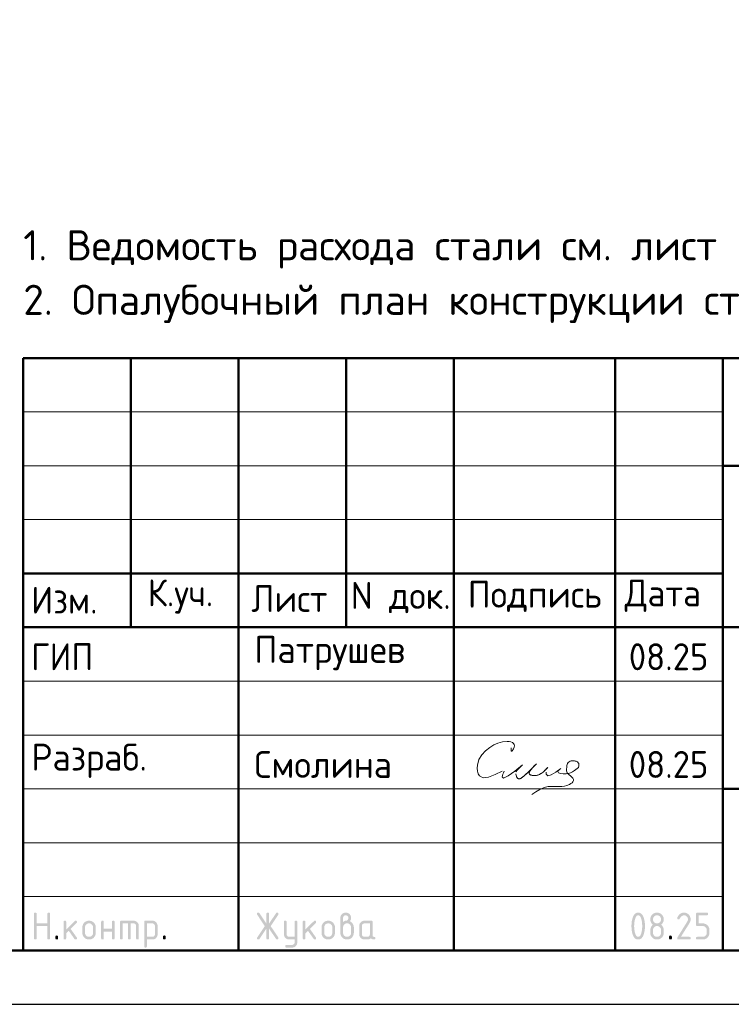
# Model space of a CAD drawing. Header units: millimetres. Extents: x 0 to 50400, y 0 to 35640.
# Tile 6 of 10: x 27560 to 35493, y 0 to 10969. Entities that reach past the tile are written whole.
import ezdxf

# ---------------------------------------------------------------- set-up
doc = ezdxf.new("R2010")
doc.units = ezdxf.units.MM
doc.layers.add('Standard', color=7, linetype='Continuous', lineweight=25)
doc.styles.add('ISOCPEUR', font='txt')

msp = doc.modelspace()

# ---------------------------------------------------------------- hatches: boundary and pattern name
at = {"layer": 'Standard', "linetype": 'Continuous', "lineweight": 25, "transparency": 33554687}
for points in [[(27719, 737), (27719, 1007), (27719, 1008), (27719, 1010), (27719, 1012), (27720, 1013), (27720, 1015), (27721, 1016), (27722, 1017), (27723, 1018), (27724, 1019), (27725, 1019), (27726, 1020), (27727, 1021), (27729, 1021), (27730, 1021), (27732, 1022), (27734, 1022), (27736, 1022), (27737, 1021), (27739, 1021), (27741, 1021), (27742, 1020), (27743, 1019), (27744, 1019), (27745, 1018), (27746, 1017), (27747, 1016), (27748, 1015), (27748, 1013), (27748, 1012), (27749, 1010), (27749, 1008), (27749, 1007), (27749, 902), (27869, 902), (27869, 1007), (27869, 1008), (27869, 1010), (27869, 1012), (27870, 1013), (27870, 1015), (27871, 1016), (27871, 1017), (27872, 1018), (27873, 1019), (27874, 1019), (27876, 1020), (27877, 1021), (27878, 1021), (27880, 1021), (27882, 1022), (27884, 1022), (27886, 1022), (27887, 1021), (27889, 1021), (27890, 1021), (27892, 1020), (27893, 1019), (27894, 1019), (27895, 1018), (27896, 1017), (27897, 1016), (27897, 1015), (27898, 1013), (27898, 1012), (27898, 1010), (27899, 1008), (27899, 1007), (27899, 737), (27899, 735), (27898, 733), (27898, 731), (27898, 730), (27897, 729), (27897, 727), (27896, 726), (27895, 725), (27894, 724), (27893, 724), (27892, 723), (27890, 722), (27889, 722), (27887, 722), (27886, 722), (27884, 722), (27882, 722), (27880, 722), (27878, 722), (27877, 722), (27876, 723), (27874, 724), (27873, 724), (27872, 725), (27871, 726), (27871, 727), (27870, 729), (27870, 730), (27869, 731), (27869, 733), (27869, 735), (27869, 737), (27869, 872), (27749, 872), (27749, 737), (27749, 735), (27749, 733), (27748, 731), (27748, 730), (27748, 729), (27747, 727), (27746, 726), (27745, 725), (27744, 724), (27743, 724), (27742, 723), (27741, 722), (27739, 722), (27737, 722), (27736, 722), (27734, 722), (27732, 722), (27730, 722), (27729, 722), (27727, 722), (27726, 723), (27725, 724), (27724, 724), (27723, 725), (27722, 726), (27721, 727), (27720, 729), (27720, 730), (27719, 731), (27719, 733), (27719, 735)], [(30310, 844), (30233, 728), (30232, 726), (30230, 725), (30229, 724), (30227, 723), (30226, 722), (30224, 722), (30222, 722), (30220, 722), (30218, 722), (30217, 722), (30215, 722), (30214, 723), (30212, 723), (30211, 724), (30210, 724), (30209, 725), (30208, 726), (30207, 728), (30207, 729), (30206, 730), (30206, 732), (30206, 734), (30205, 735), (30205, 737), (30205, 739), (30206, 741), (30207, 743), (30208, 745), (30292, 871), (30208, 998), (30207, 1000), (30206, 1002), (30205, 1004), (30205, 1006), (30205, 1008), (30206, 1010), (30206, 1011), (30206, 1013), (30207, 1014), (30207, 1015), (30208, 1017), (30209, 1018), (30210, 1019), (30211, 1019), (30212, 1020), (30214, 1021), (30215, 1021), (30217, 1021), (30218, 1022), (30220, 1022), (30222, 1022), (30224, 1021), (30226, 1021), (30227, 1020), (30229, 1019), (30230, 1018), (30232, 1016), (30233, 1015), (30310, 899), (30310, 1007), (30310, 1008), (30310, 1010), (30311, 1012), (30311, 1013), (30312, 1015), (30312, 1016), (30313, 1017), (30314, 1018), (30315, 1019), (30316, 1019), (30317, 1020), (30319, 1021), (30320, 1021), (30322, 1021), (30323, 1022), (30325, 1022), (30327, 1022), (30329, 1021), (30330, 1021), (30332, 1021), (30333, 1020), (30334, 1019), (30336, 1019), (30337, 1018), (30337, 1017), (30338, 1016), (30339, 1015), (30339, 1013), (30340, 1012), (30340, 1010), (30340, 1008), (30340, 1007), (30340, 899), (30418, 1015), (30419, 1016), (30420, 1018), (30422, 1019), (30423, 1020), (30425, 1021), (30427, 1021), (30428, 1022), (30430, 1022), (30432, 1022), (30433, 1021), (30435, 1021), (30436, 1020), (30437, 1020), (30439, 1019), (30440, 1018), (30441, 1017), (30442, 1016), (30443, 1015), (30444, 1013), (30444, 1012), (30445, 1011), (30445, 1009), (30445, 1008), (30445, 1006), (30445, 1004), (30445, 1002), (30444, 1000), (30443, 998), (30358, 871), (30443, 745), (30444, 743), (30445, 741), (30445, 739), (30445, 737), (30445, 735), (30445, 734), (30445, 732), (30444, 731), (30444, 730), (30443, 728), (30442, 727), (30441, 726), (30440, 725), (30439, 724), (30438, 723), (30436, 723), (30435, 722), (30434, 722), (30432, 722), (30431, 722), (30429, 722), (30427, 722), (30425, 722), (30423, 723), (30422, 724), (30420, 725), (30419, 726), (30418, 728), (30340, 844), (30340, 737), (30340, 735), (30340, 733), (30340, 731), (30339, 730), (30339, 729), (30338, 727), (30337, 726), (30337, 725), (30336, 724), (30334, 724), (30333, 723), (30332, 722), (30330, 722), (30329, 722), (30327, 722), (30325, 722), (30323, 722), (30322, 722), (30320, 722), (30319, 722), (30317, 723), (30316, 724), (30315, 724), (30314, 725), (30313, 726), (30312, 727), (30312, 729), (30311, 730), (30311, 731), (30310, 733), (30310, 735), (30310, 737)], [(34965, 1022), (34968, 1022), (34972, 1021), (34976, 1021), (34980, 1020), (34983, 1019), (34987, 1018), (34990, 1017), (34993, 1016), (34997, 1015), (35000, 1013), (35003, 1011), (35006, 1009), (35009, 1007), (35012, 1005), (35015, 1002), (35018, 1000), (35020, 997), (35023, 994), (35025, 991), (35027, 988), (35029, 985), (35031, 982), (35033, 979), (35034, 975), (35035, 972), (35036, 969), (35038, 965), (35038, 962), (35039, 958), (35039, 954), (35040, 950), (35040, 947), (35040, 941), (35039, 936), (35038, 930), (35036, 925), (35034, 920), (35032, 914), (35029, 909), (35026, 903), (34931, 752), (35025, 752), (35026, 752), (35028, 751), (35030, 751), (35031, 751), (35033, 750), (35034, 749), (35035, 749), (35036, 748), (35037, 747), (35037, 746), (35038, 745), (35039, 743), (35039, 742), (35039, 740), (35040, 738), (35040, 737), (35040, 735), (35039, 733), (35039, 731), (35039, 730), (35038, 729), (35037, 727), (35037, 726), (35036, 725), (35035, 724), (35034, 724), (35033, 723), (35031, 722), (35030, 722), (35028, 722), (35026, 722), (35025, 722), (34905, 722), (34903, 722), (34901, 722), (34899, 722), (34898, 722), (34897, 723), (34895, 724), (34894, 724), (34893, 725), (34892, 726), (34892, 727), (34891, 729), (34891, 730), (34890, 731), (34890, 733), (34890, 735), (34890, 737), (34890, 739), (34890, 741), (34891, 743), (34892, 745), (35002, 922), (35004, 925), (35005, 928), (35007, 931), (35008, 934), (35009, 937), (35009, 940), (35010, 943), (35010, 946), (35010, 951), (35009, 955), (35008, 960), (35006, 964), (35005, 968), (35002, 971), (35000, 975), (34996, 978), (34993, 982), (34989, 984), (34986, 987), (34982, 988), (34978, 990), (34974, 991), (34969, 991), (34965, 991), (34961, 991), (34958, 991), (34955, 990), (34952, 989), (34949, 988), (34946, 986), (34943, 984), (34940, 982), (34937, 980), (34934, 977), (34931, 974), (34929, 970), (34926, 967), (34923, 963), (34920, 958), (34918, 954), (34917, 952), (34915, 951), (34914, 949), (34912, 948), (34911, 947), (34909, 947), (34907, 947), (34905, 947), (34903, 947), (34901, 947), (34899, 947), (34898, 947), (34897, 948), (34895, 949), (34894, 949), (34893, 950), (34892, 951), (34892, 952), (34891, 954), (34891, 955), (34890, 956), (34890, 958), (34890, 960), (34890, 961), (34890, 963), (34890, 965), (34890, 966), (34891, 968), (34894, 974), (34898, 980), (34902, 986), (34906, 991), (34910, 996), (34914, 1000), (34919, 1005), (34923, 1008), (34928, 1011), (34933, 1014), (34938, 1016), (34943, 1018), (34948, 1020), (34953, 1021), (34959, 1022)], [(35100, 887), (35100, 1007), (35100, 1008), (35100, 1010), (35100, 1012), (35100, 1013), (35101, 1015), (35102, 1016), (35102, 1017), (35103, 1018), (35104, 1019), (35105, 1019), (35107, 1020), (35108, 1021), (35109, 1021), (35111, 1021), (35113, 1022), (35114, 1022), (35219, 1022), (35221, 1022), (35223, 1021), (35224, 1021), (35226, 1021), (35227, 1020), (35228, 1019), (35229, 1019), (35230, 1018), (35231, 1017), (35232, 1016), (35233, 1014), (35233, 1013), (35234, 1012), (35234, 1010), (35234, 1008), (35234, 1007), (35234, 1005), (35234, 1003), (35234, 1001), (35233, 1000), (35233, 999), (35232, 997), (35231, 996), (35230, 995), (35229, 994), (35228, 994), (35227, 993), (35226, 992), (35224, 992), (35223, 992), (35221, 991), (35219, 991), (35130, 991), (35130, 902), (35174, 902), (35178, 902), (35182, 901), (35186, 901), (35189, 900), (35193, 900), (35196, 899), (35200, 897), (35203, 896), (35207, 895), (35210, 893), (35213, 891), (35216, 889), (35219, 887), (35222, 885), (35225, 882), (35227, 880), (35230, 877), (35232, 874), (35235, 871), (35237, 868), (35239, 865), (35241, 862), (35242, 859), (35244, 855), (35245, 852), (35246, 849), (35247, 845), (35248, 841), (35249, 838), (35249, 834), (35249, 830), (35249, 827), (35249, 797), (35249, 793), (35249, 789), (35249, 785), (35248, 782), (35247, 778), (35246, 775), (35245, 771), (35244, 768), (35242, 764), (35241, 761), (35239, 758), (35237, 755), (35235, 752), (35232, 749), (35230, 746), (35227, 743), (35224, 741), (35222, 738), (35219, 736), (35216, 734), (35213, 732), (35209, 730), (35206, 728), (35203, 727), (35200, 726), (35196, 725), (35193, 724), (35189, 723), (35186, 722), (35182, 722), (35178, 722), (35174, 722), (35114, 722), (35113, 722), (35111, 722), (35109, 722), (35108, 722), (35107, 723), (35105, 724), (35104, 724), (35103, 725), (35102, 726), (35102, 727), (35101, 729), (35100, 730), (35100, 731), (35100, 733), (35100, 735), (35100, 737), (35100, 738), (35100, 740), (35100, 742), (35100, 743), (35101, 745), (35102, 746), (35102, 747), (35103, 748), (35104, 749), (35105, 749), (35107, 750), (35108, 751), (35109, 751), (35111, 751), (35113, 752), (35114, 752), (35174, 752), (35179, 752), (35183, 752), (35188, 753), (35192, 755), (35196, 756), (35199, 759), (35203, 761), (35206, 765), (35209, 768), (35212, 772), (35214, 775), (35216, 779), (35218, 783), (35218, 788), (35219, 792), (35219, 797), (35219, 827), (35219, 831), (35218, 836), (35218, 840), (35216, 844), (35214, 848), (35212, 851), (35209, 855), (35206, 858), (35203, 862), (35199, 864), (35195, 867), (35192, 868), (35188, 870), (35183, 871), (35179, 872), (35174, 872), (35114, 872), (35113, 872), (35111, 872), (35109, 872), (35108, 872), (35107, 873), (35105, 874), (35104, 874), (35103, 875), (35102, 876), (35102, 877), (35101, 879), (35100, 880), (35100, 881), (35100, 883), (35100, 885)], [(28079, 833), (28173, 927), (28174, 928), (28175, 929), (28177, 930), (28178, 930), (28179, 931), (28181, 931), (28182, 931), (28184, 931), (28186, 931), (28187, 931), (28189, 931), (28190, 930), (28192, 930), (28193, 929), (28194, 929), (28195, 928), (28196, 927), (28197, 926), (28197, 924), (28198, 923), (28198, 922), (28198, 920), (28199, 918), (28199, 916), (28199, 915), (28198, 914), (28198, 912), (28198, 911), (28197, 910), (28196, 908), (28195, 907), (28194, 906), (28128, 840), (28196, 745), (28197, 743), (28198, 741), (28199, 739), (28199, 736), (28199, 734), (28198, 733), (28198, 731), (28198, 730), (28197, 728), (28197, 727), (28196, 726), (28195, 725), (28194, 724), (28193, 724), (28192, 723), (28190, 722), (28189, 722), (28187, 722), (28186, 722), (28184, 722), (28182, 722), (28180, 722), (28178, 722), (28177, 723), (28175, 724), (28174, 725), (28172, 726), (28171, 728), (28107, 819), (28079, 791), (28079, 737), (28079, 735), (28078, 733), (28078, 731), (28078, 730), (28077, 729), (28077, 727), (28076, 726), (28075, 725), (28074, 724), (28073, 724), (28072, 723), (28070, 722), (28069, 722), (28067, 722), (28066, 722), (28064, 722), (28062, 722), (28060, 722), (28059, 722), (28057, 722), (28056, 723), (28055, 724), (28053, 724), (28052, 725), (28051, 726), (28051, 727), (28050, 729), (28050, 730), (28049, 731), (28049, 733), (28049, 735), (28049, 737), (28049, 916), (28049, 918), (28049, 920), (28049, 922), (28050, 923), (28050, 924), (28051, 926), (28051, 927), (28052, 928), (28053, 929), (28055, 929), (28056, 930), (28057, 930), (28059, 931), (28060, 931), (28062, 931), (28064, 931), (28066, 931), (28067, 931), (28069, 931), (28070, 930), (28072, 930), (28073, 929), (28074, 929), (28075, 928), (28076, 927), (28077, 926), (28077, 924), (28078, 923), (28078, 922), (28078, 920), (28079, 918), (28079, 916)], [(28498, 811), (28498, 737), (28498, 735), (28498, 733), (28498, 731), (28497, 730), (28497, 729), (28496, 727), (28496, 726), (28495, 725), (28494, 724), (28493, 724), (28491, 723), (28490, 722), (28489, 722), (28487, 722), (28485, 722), (28483, 722), (28481, 722), (28480, 722), (28478, 722), (28477, 722), (28475, 723), (28474, 724), (28473, 724), (28472, 725), (28471, 726), (28470, 727), (28470, 729), (28469, 730), (28469, 731), (28469, 733), (28468, 735), (28468, 737), (28468, 916), (28468, 918), (28469, 920), (28469, 922), (28469, 923), (28470, 924), (28470, 926), (28471, 927), (28472, 928), (28473, 929), (28474, 929), (28475, 930), (28477, 930), (28478, 931), (28480, 931), (28481, 931), (28483, 931), (28485, 931), (28487, 931), (28489, 931), (28490, 930), (28491, 930), (28493, 929), (28494, 929), (28495, 928), (28496, 927), (28496, 926), (28497, 924), (28497, 923), (28498, 922), (28498, 920), (28498, 918), (28498, 916), (28498, 841), (28588, 841), (28588, 916), (28588, 918), (28588, 920), (28588, 922), (28589, 923), (28589, 924), (28590, 926), (28591, 927), (28592, 928), (28593, 929), (28594, 929), (28595, 930), (28596, 930), (28598, 931), (28600, 931), (28601, 931), (28603, 931), (28605, 931), (28607, 931), (28608, 931), (28610, 930), (28611, 930), (28612, 929), (28613, 929), (28614, 928), (28615, 927), (28616, 926), (28617, 924), (28617, 923), (28618, 922), (28618, 920), (28618, 918), (28618, 916), (28618, 737), (28618, 735), (28618, 733), (28618, 731), (28617, 730), (28617, 729), (28616, 727), (28615, 726), (28614, 725), (28613, 724), (28612, 724), (28611, 723), (28610, 722), (28608, 722), (28607, 722), (28605, 722), (28603, 722), (28601, 722), (28600, 722), (28598, 722), (28596, 722), (28595, 723), (28594, 724), (28593, 724), (28592, 725), (28591, 726), (28590, 727), (28589, 729), (28589, 730), (28588, 731), (28588, 733), (28588, 735), (28588, 737), (28588, 811)], [(28693, 931), (28828, 931), (28831, 931), (28834, 931), (28837, 931), (28840, 930), (28843, 930), (28846, 929), (28849, 928), (28851, 927), (28854, 926), (28856, 925), (28859, 923), (28861, 922), (28864, 920), (28866, 918), (28868, 916), (28871, 914), (28873, 912), (28875, 909), (28877, 907), (28878, 905), (28880, 902), (28881, 900), (28883, 897), (28884, 895), (28885, 892), (28886, 889), (28886, 886), (28887, 883), (28887, 881), (28888, 878), (28888, 875), (28888, 871), (28888, 737), (28888, 735), (28888, 733), (28888, 731), (28887, 730), (28887, 729), (28886, 727), (28885, 726), (28884, 725), (28883, 724), (28882, 724), (28881, 723), (28880, 722), (28878, 722), (28877, 722), (28875, 722), (28873, 722), (28871, 722), (28869, 722), (28868, 722), (28866, 722), (28865, 723), (28864, 724), (28863, 724), (28862, 725), (28861, 726), (28860, 727), (28859, 729), (28859, 730), (28858, 731), (28858, 733), (28858, 735), (28858, 737), (28858, 871), (28858, 875), (28857, 877), (28857, 880), (28856, 883), (28855, 886), (28853, 888), (28851, 891), (28849, 893), (28847, 895), (28845, 896), (28842, 898), (28840, 899), (28837, 900), (28834, 901), (28831, 901), (28828, 901), (28798, 901), (28798, 737), (28798, 735), (28798, 733), (28798, 731), (28797, 730), (28797, 729), (28796, 727), (28795, 726), (28794, 725), (28793, 724), (28792, 724), (28791, 723), (28790, 722), (28788, 722), (28787, 722), (28785, 722), (28783, 722), (28781, 722), (28780, 722), (28778, 722), (28777, 722), (28775, 723), (28774, 724), (28773, 724), (28772, 725), (28771, 726), (28770, 727), (28769, 729), (28769, 730), (28769, 731), (28768, 733), (28768, 735), (28768, 737), (28768, 901), (28708, 901), (28708, 737), (28708, 735), (28708, 733), (28708, 731), (28707, 730), (28707, 729), (28706, 727), (28705, 726), (28704, 725), (28704, 724), (28702, 724), (28701, 723), (28700, 722), (28698, 722), (28697, 722), (28695, 722), (28693, 722), (28691, 722), (28690, 722), (28688, 722), (28687, 722), (28685, 723), (28684, 724), (28683, 724), (28682, 725), (28681, 726), (28680, 727), (28680, 729), (28679, 730), (28679, 731), (28678, 733), (28678, 735), (28678, 737), (28678, 916), (28678, 918), (28678, 920), (28679, 922), (28679, 923), (28680, 924), (28680, 926), (28681, 927), (28682, 928), (28683, 929), (28684, 929), (28685, 930), (28687, 930), (28688, 931), (28690, 931), (28691, 931)], [(30625, 691), (30625, 722), (30565, 722), (30562, 722), (30559, 722), (30556, 722), (30553, 723), (30550, 723), (30547, 724), (30545, 725), (30542, 726), (30539, 727), (30537, 728), (30534, 730), (30532, 731), (30529, 733), (30527, 735), (30525, 737), (30523, 739), (30521, 741), (30519, 744), (30517, 746), (30515, 748), (30513, 751), (30512, 753), (30511, 756), (30510, 758), (30509, 761), (30508, 764), (30507, 767), (30506, 769), (30506, 772), (30506, 775), (30505, 778), (30505, 781), (30505, 916), (30505, 918), (30506, 920), (30506, 922), (30506, 923), (30507, 924), (30507, 926), (30508, 927), (30509, 928), (30510, 929), (30511, 929), (30512, 930), (30514, 930), (30515, 931), (30517, 931), (30518, 931), (30520, 931), (30522, 931), (30524, 931), (30526, 931), (30527, 930), (30528, 930), (30530, 929), (30531, 929), (30532, 928), (30533, 927), (30533, 926), (30534, 924), (30534, 923), (30535, 922), (30535, 920), (30535, 918), (30535, 916), (30535, 782), (30535, 779), (30536, 776), (30536, 773), (30538, 770), (30539, 768), (30540, 765), (30542, 763), (30544, 760), (30546, 758), (30549, 757), (30551, 755), (30554, 754), (30557, 753), (30559, 752), (30562, 752), (30565, 752), (30625, 752), (30625, 916), (30625, 918), (30625, 920), (30625, 922), (30626, 923), (30626, 924), (30627, 926), (30628, 927), (30629, 928), (30630, 929), (30631, 929), (30632, 930), (30633, 930), (30635, 931), (30636, 931), (30638, 931), (30640, 931), (30642, 931), (30644, 931), (30645, 931), (30647, 930), (30648, 930), (30649, 929), (30650, 929), (30651, 928), (30652, 927), (30653, 926), (30654, 924), (30654, 923), (30655, 922), (30655, 920), (30655, 918), (30655, 916), (30655, 692), (30655, 688), (30655, 685), (30655, 682), (30654, 680), (30653, 677), (30653, 674), (30652, 671), (30651, 669), (30650, 666), (30648, 663), (30647, 661), (30645, 658), (30644, 656), (30642, 654), (30640, 651), (30638, 649), (30636, 647), (30634, 645), (30631, 643), (30629, 641), (30627, 640), (30624, 638), (30621, 637), (30619, 636), (30616, 635), (30613, 634), (30611, 633), (30608, 633), (30605, 632), (30602, 632), (30599, 632), (30596, 632), (30535, 632), (30534, 632), (30532, 632), (30530, 632), (30529, 633), (30527, 633), (30526, 634), (30525, 634), (30524, 635), (30523, 636), (30522, 638), (30522, 639), (30521, 640), (30521, 642), (30521, 643), (30520, 645), (30520, 647), (30520, 648), (30521, 650), (30521, 651), (30522, 652), (30522, 654), (30523, 655), (30524, 656), (30525, 657), (30526, 658), (30527, 659), (30529, 660), (30530, 661), (30531, 661), (30533, 661), (30534, 662), (30535, 662), (30595, 662), (30598, 662), (30601, 662), (30604, 663), (30607, 664), (30609, 665), (30612, 666), (30614, 668), (30616, 670), (30619, 672), (30620, 675), (30622, 677), (30623, 680), (30624, 682), (30624, 685), (30625, 688)], [(30745, 833), (30840, 927), (30841, 928), (30842, 929), (30843, 930), (30844, 930), (30846, 931), (30847, 931), (30849, 931), (30850, 931), (30852, 931), (30854, 931), (30855, 931), (30857, 930), (30858, 930), (30859, 929), (30860, 929), (30861, 928), (30862, 927), (30863, 926), (30864, 924), (30864, 923), (30865, 922), (30865, 920), (30865, 918), (30865, 916), (30865, 915), (30865, 914), (30865, 912), (30864, 911), (30863, 910), (30863, 908), (30862, 907), (30861, 906), (30795, 840), (30862, 745), (30864, 743), (30864, 741), (30865, 739), (30865, 736), (30865, 734), (30865, 733), (30865, 731), (30864, 730), (30864, 728), (30863, 727), (30862, 726), (30861, 725), (30860, 724), (30859, 724), (30858, 723), (30857, 722), (30855, 722), (30854, 722), (30852, 722), (30850, 722), (30848, 722), (30846, 722), (30845, 722), (30843, 723), (30842, 724), (30840, 725), (30839, 726), (30838, 728), (30773, 819), (30745, 791), (30745, 737), (30745, 735), (30745, 733), (30745, 731), (30744, 730), (30744, 729), (30743, 727), (30742, 726), (30741, 725), (30741, 724), (30739, 724), (30738, 723), (30737, 722), (30735, 722), (30734, 722), (30732, 722), (30730, 722), (30728, 722), (30727, 722), (30725, 722), (30724, 722), (30722, 723), (30721, 724), (30720, 724), (30719, 725), (30718, 726), (30717, 727), (30717, 729), (30716, 730), (30716, 731), (30715, 733), (30715, 735), (30715, 737), (30715, 916), (30715, 918), (30715, 920), (30716, 922), (30716, 923), (30717, 924), (30717, 926), (30718, 927), (30719, 928), (30720, 929), (30721, 929), (30722, 930), (30724, 930), (30725, 931), (30727, 931), (30728, 931), (30730, 931), (30732, 931), (30734, 931), (30735, 931), (30737, 930), (30738, 930), (30739, 929), (30741, 929), (30741, 928), (30742, 927), (30743, 926), (30744, 924), (30744, 923), (30745, 922), (30745, 920), (30745, 918), (30745, 916)], [(27959, 752), (27959, 753), (27959, 755), (27959, 757), (27960, 758), (27960, 760), (27961, 761), (27962, 762), (27963, 763), (27963, 764), (27965, 765), (27966, 765), (27967, 766), (27969, 766), (27970, 766), (27972, 767), (27974, 767), (27976, 767), (27977, 766), (27979, 766), (27980, 766), (27982, 765), (27983, 765), (27984, 764), (27985, 763), (27986, 762), (27987, 761), (27987, 760), (27988, 758), (27988, 757), (27989, 755), (27989, 753), (27989, 752), (27989, 737), (27989, 735), (27989, 733), (27988, 731), (27988, 730), (27987, 729), (27987, 727), (27986, 726), (27985, 725), (27984, 724), (27983, 724), (27982, 723), (27980, 722), (27979, 722), (27977, 722), (27976, 722), (27974, 722), (27972, 722), (27970, 722), (27969, 722), (27967, 722), (27966, 723), (27965, 724), (27963, 724), (27963, 725), (27962, 726), (27961, 727), (27960, 729), (27960, 730), (27959, 731), (27959, 733), (27959, 735), (27959, 737)], [(29158, 752), (29158, 753), (29158, 755), (29158, 757), (29159, 758), (29159, 760), (29160, 761), (29161, 762), (29162, 763), (29163, 764), (29164, 765), (29165, 765), (29166, 766), (29168, 766), (29169, 766), (29171, 767), (29173, 767), (29175, 767), (29177, 766), (29178, 766), (29180, 766), (29181, 765), (29182, 765), (29183, 764), (29184, 763), (29185, 762), (29186, 761), (29187, 760), (29187, 758), (29188, 757), (29188, 755), (29188, 753), (29188, 752), (29188, 737), (29188, 735), (29188, 733), (29188, 731), (29187, 730), (29187, 729), (29186, 727), (29185, 726), (29184, 725), (29183, 724), (29182, 724), (29181, 723), (29180, 722), (29178, 722), (29177, 722), (29175, 722), (29173, 722), (29171, 722), (29169, 722), (29168, 722), (29166, 722), (29165, 723), (29164, 724), (29163, 724), (29162, 725), (29161, 726), (29160, 727), (29159, 729), (29159, 730), (29158, 731), (29158, 733), (29158, 735), (29158, 737)], [(34800, 752), (34800, 753), (34800, 755), (34800, 757), (34801, 758), (34801, 760), (34802, 761), (34803, 762), (34804, 763), (34804, 764), (34806, 765), (34807, 765), (34808, 766), (34810, 766), (34811, 766), (34813, 767), (34815, 767), (34817, 767), (34818, 766), (34820, 766), (34821, 766), (34823, 765), (34824, 765), (34825, 764), (34826, 763), (34827, 762), (34828, 761), (34828, 760), (34829, 758), (34829, 757), (34830, 755), (34830, 753), (34830, 752), (34830, 737), (34830, 735), (34830, 733), (34829, 731), (34829, 730), (34828, 729), (34828, 727), (34827, 726), (34826, 725), (34825, 724), (34824, 724), (34823, 723), (34821, 722), (34820, 722), (34818, 722), (34817, 722), (34815, 722), (34813, 722), (34811, 722), (34810, 722), (34808, 722), (34807, 723), (34806, 724), (34804, 724), (34804, 725), (34803, 726), (34802, 727), (34801, 729), (34801, 730), (34800, 731), (34800, 733), (34800, 735), (34800, 737)]]:
    msp.add_hatch(color=7, dxfattribs=at).paths.add_polyline_path(points, flags=16)
h = msp.add_hatch(color=7, dxfattribs=at)
h.paths.add_polyline_path([(31165, 916), (31170, 920), (31174, 923), (31179, 926), (31183, 928), (31188, 930), (31192, 931), (31196, 931), (31200, 931), (31202, 931), (31204, 932), (31207, 933), (31209, 934), (31211, 935), (31213, 937), (31215, 939), (31217, 942), (31219, 944), (31221, 947), (31222, 949), (31223, 952), (31224, 954), (31224, 957), (31225, 959), (31225, 961), (31225, 965), (31224, 968), (31224, 970), (31223, 973), (31222, 976), (31220, 978), (31218, 981), (31216, 983), (31214, 985), (31212, 987), (31209, 988), (31207, 989), (31204, 990), (31201, 991), (31198, 991), (31195, 991), (31192, 991), (31189, 991), (31186, 990), (31183, 989), (31181, 988), (31178, 987), (31176, 985), (31174, 983), (31171, 981), (31170, 978), (31168, 976), (31167, 973), (31166, 970), (31165, 967), (31165, 965), (31165, 961)])
h.paths.add_polyline_path([(31240, 925), (31245, 923), (31249, 920), (31254, 918), (31258, 914), (31262, 911), (31266, 907), (31269, 903), (31272, 898), (31275, 893), (31278, 888), (31280, 883), (31282, 878), (31283, 873), (31284, 868), (31285, 862), (31285, 857), (31285, 797), (31285, 793), (31284, 789), (31284, 785), (31283, 781), (31282, 778), (31281, 774), (31280, 771), (31279, 768), (31278, 764), (31276, 761), (31274, 758), (31272, 755), (31270, 752), (31268, 749), (31265, 746), (31263, 743), (31260, 741), (31257, 738), (31254, 736), (31251, 734), (31248, 732), (31245, 730), (31242, 728), (31238, 727), (31235, 726), (31232, 725), (31228, 724), (31225, 723), (31221, 722), (31217, 722), (31214, 722), (31210, 722), (31206, 722), (31202, 722), (31198, 722), (31195, 723), (31191, 724), (31188, 725), (31184, 726), (31181, 727), (31177, 728), (31174, 730), (31171, 732), (31168, 734), (31165, 736), (31162, 738), (31159, 741), (31157, 743), (31154, 746), (31151, 749), (31149, 752), (31147, 755), (31145, 758), (31143, 761), (31142, 764), (31140, 768), (31139, 771), (31138, 774), (31137, 778), (31136, 782), (31136, 785), (31135, 789), (31135, 793), (31135, 797), (31135, 962), (31135, 965), (31135, 968), (31135, 971), (31136, 974), (31136, 977), (31137, 979), (31138, 982), (31139, 985), (31140, 987), (31142, 990), (31143, 993), (31145, 995), (31146, 997), (31148, 1000), (31150, 1002), (31152, 1004), (31154, 1006), (31157, 1008), (31159, 1010), (31161, 1012), (31164, 1013), (31166, 1015), (31169, 1016), (31172, 1017), (31174, 1018), (31177, 1019), (31180, 1020), (31183, 1020), (31186, 1021), (31189, 1021), (31192, 1022), (31195, 1022), (31198, 1022), (31201, 1021), (31204, 1021), (31207, 1020), (31210, 1020), (31212, 1019), (31215, 1018), (31218, 1017), (31221, 1016), (31223, 1015), (31226, 1013), (31228, 1012), (31230, 1010), (31233, 1008), (31235, 1006), (31237, 1004), (31239, 1002), (31241, 1000), (31243, 997), (31245, 995), (31246, 992), (31248, 990), (31249, 987), (31250, 985), (31251, 982), (31252, 979), (31253, 976), (31253, 974), (31254, 971), (31254, 968), (31254, 965), (31254, 962), (31254, 956), (31254, 951), (31253, 946), (31251, 941), (31249, 937), (31246, 933), (31243, 929)], flags=16)
h.paths.add_polyline_path([(31254, 797), (31254, 857), (31254, 861), (31254, 866), (31253, 870), (31251, 874), (31250, 878), (31247, 881), (31245, 885), (31241, 888), (31238, 892), (31235, 894), (31231, 897), (31227, 898), (31223, 900), (31219, 901), (31214, 902), (31210, 902), (31205, 902), (31201, 901), (31196, 900), (31192, 898), (31188, 897), (31185, 894), (31181, 892), (31178, 888), (31175, 885), (31172, 881), (31170, 878), (31168, 874), (31167, 870), (31166, 866), (31165, 861), (31165, 857), (31165, 797), (31165, 792), (31166, 788), (31167, 783), (31168, 779), (31170, 775), (31172, 772), (31175, 768), (31178, 765), (31181, 761), (31185, 759), (31188, 756), (31192, 755), (31196, 753), (31201, 752), (31205, 752), (31210, 752), (31214, 752), (31219, 752), (31223, 753), (31227, 755), (31231, 757), (31235, 759), (31238, 761), (31241, 765), (31245, 768), (31247, 772), (31250, 775), (31251, 779), (31253, 783), (31254, 788), (31254, 792)])
h = msp.add_hatch(color=7, dxfattribs=at)
h.paths.add_polyline_path([(34500, 872), (34500, 881), (34499, 890), (34499, 899), (34498, 908), (34497, 916), (34495, 925), (34494, 934), (34492, 942), (34490, 948), (34489, 953), (34487, 959), (34485, 964), (34483, 968), (34481, 972), (34479, 976), (34477, 979), (34474, 982), (34472, 984), (34469, 987), (34467, 988), (34464, 990), (34461, 991), (34458, 991), (34455, 991), (34452, 991), (34449, 991), (34446, 990), (34443, 988), (34441, 987), (34438, 984), (34436, 982), (34433, 979), (34431, 976), (34429, 972), (34427, 968), (34425, 963), (34423, 959), (34422, 953), (34420, 948), (34418, 942), (34416, 933), (34415, 925), (34413, 916), (34412, 907), (34411, 898), (34411, 890), (34410, 881), (34410, 872), (34410, 862), (34411, 853), (34411, 844), (34412, 835), (34413, 827), (34415, 818), (34416, 810), (34418, 801), (34420, 795), (34421, 790), (34423, 784), (34425, 780), (34427, 775), (34429, 771), (34431, 767), (34433, 764), (34436, 761), (34438, 759), (34441, 756), (34443, 755), (34446, 753), (34449, 752), (34452, 752), (34455, 752), (34458, 752), (34461, 752), (34464, 753), (34467, 755), (34469, 756), (34472, 759), (34474, 761), (34477, 764), (34479, 767), (34481, 771), (34483, 775), (34485, 780), (34487, 784), (34489, 790), (34490, 795), (34492, 801), (34494, 810), (34495, 818), (34497, 827), (34498, 835), (34499, 844), (34499, 853), (34500, 862)])
h.paths.add_polyline_path([(34530, 872), (34530, 865), (34530, 858), (34529, 852), (34529, 846), (34529, 839), (34528, 833), (34527, 827), (34527, 822), (34526, 816), (34525, 810), (34524, 805), (34522, 799), (34521, 794), (34520, 789), (34518, 784), (34517, 779), (34514, 772), (34512, 765), (34509, 759), (34506, 754), (34502, 748), (34499, 744), (34495, 739), (34492, 736), (34488, 732), (34484, 730), (34479, 727), (34475, 725), (34470, 723), (34465, 722), (34460, 722), (34455, 722), (34450, 722), (34445, 722), (34440, 723), (34435, 725), (34431, 727), (34426, 730), (34422, 732), (34418, 736), (34414, 739), (34411, 744), (34408, 748), (34404, 754), (34401, 759), (34398, 765), (34396, 771), (34393, 779), (34392, 783), (34390, 789), (34389, 794), (34388, 799), (34386, 804), (34385, 810), (34384, 816), (34383, 821), (34383, 827), (34382, 833), (34381, 839), (34381, 846), (34381, 852), (34380, 858), (34380, 865), (34380, 872), (34380, 878), (34380, 885), (34381, 891), (34381, 898), (34381, 904), (34382, 910), (34383, 916), (34383, 922), (34384, 928), (34385, 933), (34386, 939), (34388, 944), (34389, 949), (34390, 954), (34392, 960), (34393, 964), (34396, 972), (34398, 978), (34401, 984), (34404, 989), (34408, 995), (34411, 999), (34414, 1004), (34418, 1007), (34422, 1011), (34426, 1014), (34431, 1016), (34435, 1018), (34440, 1020), (34445, 1021), (34450, 1022), (34455, 1022), (34460, 1022), (34465, 1021), (34470, 1020), (34475, 1018), (34479, 1016), (34484, 1013), (34488, 1011), (34492, 1007), (34495, 1004), (34499, 999), (34502, 995), (34506, 989), (34509, 984), (34512, 978), (34514, 971), (34517, 964), (34518, 959), (34520, 954), (34521, 949), (34522, 944), (34524, 938), (34525, 933), (34526, 927), (34527, 922), (34527, 916), (34528, 910), (34529, 904), (34529, 897), (34529, 891), (34530, 885), (34530, 878)], flags=16)
h = msp.add_hatch(color=7, dxfattribs=at)
h.paths.add_polyline_path([(34665, 752), (34670, 752), (34674, 752), (34678, 753), (34682, 755), (34686, 756), (34690, 759), (34693, 761), (34697, 765), (34700, 768), (34702, 772), (34705, 775), (34706, 779), (34708, 783), (34709, 788), (34710, 792), (34710, 797), (34710, 827), (34710, 831), (34709, 836), (34708, 840), (34706, 844), (34705, 848), (34702, 851), (34700, 855), (34697, 858), (34693, 862), (34690, 864), (34686, 867), (34682, 868), (34678, 870), (34674, 871), (34669, 872), (34665, 872), (34660, 872), (34656, 871), (34651, 870), (34647, 868), (34644, 867), (34640, 864), (34636, 862), (34633, 858), (34630, 855), (34627, 852), (34625, 848), (34623, 844), (34622, 840), (34621, 836), (34620, 831), (34620, 827), (34620, 797), (34620, 792), (34621, 788), (34622, 783), (34623, 779), (34625, 775), (34627, 772), (34630, 768), (34633, 765), (34636, 761), (34640, 759), (34644, 756), (34647, 755), (34651, 753), (34656, 752), (34660, 752)])
h.paths.add_polyline_path([(34665, 722), (34661, 722), (34657, 722), (34653, 722), (34650, 723), (34646, 724), (34643, 725), (34639, 726), (34636, 727), (34633, 728), (34630, 730), (34626, 732), (34623, 734), (34620, 736), (34617, 738), (34615, 741), (34612, 743), (34609, 746), (34607, 749), (34604, 752), (34602, 755), (34600, 758), (34599, 761), (34597, 764), (34595, 768), (34594, 771), (34593, 774), (34592, 778), (34591, 782), (34591, 785), (34590, 789), (34590, 793), (34590, 797), (34590, 827), (34590, 831), (34590, 836), (34591, 840), (34592, 844), (34593, 848), (34594, 852), (34596, 856), (34597, 860), (34599, 864), (34602, 867), (34604, 871), (34607, 874), (34610, 878), (34613, 881), (34616, 884), (34620, 887), (34616, 889), (34613, 892), (34610, 896), (34607, 899), (34604, 902), (34602, 906), (34599, 909), (34597, 913), (34596, 917), (34594, 921), (34593, 925), (34592, 929), (34591, 933), (34590, 937), (34590, 942), (34590, 947), (34590, 950), (34590, 954), (34591, 958), (34591, 962), (34592, 965), (34593, 969), (34594, 972), (34595, 975), (34597, 979), (34599, 982), (34600, 985), (34602, 988), (34604, 991), (34607, 994), (34609, 997), (34612, 1000), (34615, 1002), (34617, 1005), (34620, 1007), (34623, 1009), (34626, 1011), (34630, 1013), (34633, 1015), (34636, 1016), (34639, 1017), (34643, 1018), (34646, 1019), (34650, 1020), (34653, 1021), (34657, 1021), (34661, 1022), (34665, 1022), (34669, 1022), (34672, 1021), (34676, 1021), (34680, 1020), (34683, 1019), (34687, 1018), (34690, 1017), (34694, 1016), (34697, 1015), (34700, 1013), (34703, 1011), (34706, 1009), (34709, 1007), (34712, 1005), (34715, 1002), (34718, 1000), (34721, 997), (34723, 994), (34725, 991), (34727, 988), (34729, 985), (34731, 982), (34733, 979), (34734, 975), (34736, 972), (34737, 969), (34738, 965), (34738, 962), (34739, 958), (34739, 954), (34740, 950), (34740, 947), (34740, 942), (34739, 937), (34739, 933), (34738, 929), (34737, 925), (34735, 921), (34734, 917), (34732, 913), (34730, 909), (34728, 906), (34726, 902), (34723, 899), (34720, 896), (34717, 892), (34713, 889), (34710, 887), (34715, 882), (34719, 878), (34724, 873), (34727, 868), (34731, 863), (34733, 858), (34735, 852), (34737, 846), (34737, 845), (34738, 843), (34738, 841), (34738, 839), (34738, 836), (34739, 834), (34739, 831), (34739, 828), (34739, 825), (34739, 821), (34739, 818), (34740, 814), (34740, 810), (34740, 806), (34740, 801), (34740, 797), (34740, 793), (34739, 789), (34739, 785), (34738, 782), (34738, 778), (34737, 774), (34736, 771), (34734, 768), (34733, 764), (34731, 761), (34729, 758), (34727, 755), (34725, 752), (34723, 749), (34721, 746), (34718, 743), (34715, 741), (34712, 738), (34709, 736), (34706, 734), (34703, 732), (34700, 730), (34697, 728), (34694, 727), (34690, 726), (34687, 725), (34683, 724), (34680, 723), (34676, 722), (34672, 722), (34669, 722)], flags=16)
h.paths.add_polyline_path([(34665, 901), (34670, 901), (34674, 902), (34678, 903), (34682, 905), (34686, 906), (34690, 909), (34693, 911), (34697, 915), (34700, 918), (34702, 921), (34705, 925), (34706, 929), (34708, 933), (34709, 937), (34710, 942), (34710, 946), (34710, 951), (34709, 955), (34708, 960), (34706, 964), (34705, 968), (34702, 971), (34700, 975), (34697, 978), (34693, 982), (34690, 984), (34686, 987), (34682, 988), (34678, 990), (34674, 991), (34669, 991), (34665, 991), (34660, 991), (34656, 991), (34651, 990), (34647, 988), (34644, 987), (34640, 984), (34636, 982), (34633, 978), (34630, 975), (34627, 971), (34625, 968), (34623, 964), (34622, 960), (34621, 956), (34620, 951), (34620, 946), (34620, 942), (34621, 937), (34622, 933), (34623, 929), (34625, 925), (34627, 921), (34630, 918), (34633, 915), (34636, 911), (34640, 909), (34644, 906), (34647, 905), (34651, 903), (34656, 902), (34660, 901)])
h = msp.add_hatch(color=7, dxfattribs=at)
h.paths.add_polyline_path([(28259, 796), (28259, 856), (28259, 860), (28259, 864), (28259, 868), (28260, 871), (28261, 875), (28262, 878), (28263, 882), (28264, 885), (28265, 889), (28267, 892), (28269, 895), (28271, 898), (28273, 901), (28275, 904), (28278, 907), (28280, 909), (28283, 912), (28286, 915), (28289, 917), (28292, 919), (28295, 921), (28298, 923), (28301, 925), (28305, 926), (28308, 927), (28311, 928), (28315, 929), (28318, 930), (28322, 931), (28326, 931), (28329, 931), (28333, 931), (28337, 931), (28341, 931), (28345, 931), (28349, 930), (28352, 929), (28356, 928), (28359, 927), (28362, 926), (28366, 925), (28369, 923), (28372, 921), (28375, 919), (28378, 917), (28381, 915), (28384, 912), (28387, 910), (28389, 907), (28392, 904), (28394, 901), (28396, 898), (28398, 895), (28400, 892), (28401, 889), (28403, 886), (28404, 882), (28405, 879), (28406, 875), (28407, 872), (28408, 868), (28408, 864), (28408, 860), (28408, 856), (28408, 796), (28408, 793), (28408, 789), (28408, 785), (28407, 781), (28406, 778), (28405, 774), (28404, 771), (28403, 768), (28401, 764), (28400, 761), (28398, 758), (28396, 755), (28394, 752), (28391, 749), (28389, 746), (28386, 743), (28384, 741), (28381, 738), (28378, 736), (28375, 734), (28372, 732), (28369, 730), (28365, 728), (28362, 727), (28359, 726), (28355, 725), (28352, 724), (28348, 723), (28345, 722), (28341, 722), (28337, 722), (28333, 722), (28329, 722), (28326, 722), (28322, 722), (28318, 723), (28315, 724), (28311, 725), (28308, 726), (28305, 727), (28301, 728), (28298, 730), (28295, 732), (28292, 734), (28289, 736), (28286, 738), (28283, 741), (28280, 743), (28278, 746), (28275, 749), (28273, 752), (28271, 755), (28269, 758), (28267, 761), (28265, 764), (28264, 768), (28263, 771), (28262, 774), (28261, 778), (28260, 781), (28259, 785), (28259, 789), (28259, 793)], flags=16)
h.paths.add_polyline_path([(28378, 797), (28378, 857), (28378, 861), (28377, 866), (28377, 870), (28375, 874), (28373, 878), (28371, 881), (28368, 885), (28365, 888), (28362, 892), (28358, 894), (28355, 897), (28351, 898), (28347, 900), (28342, 901), (28338, 902), (28333, 902), (28329, 902), (28324, 901), (28320, 900), (28316, 898), (28312, 897), (28309, 894), (28305, 892), (28302, 888), (28298, 885), (28296, 881), (28293, 878), (28292, 874), (28290, 870), (28289, 866), (28289, 861), (28289, 857), (28289, 797), (28289, 792), (28289, 788), (28290, 783), (28292, 779), (28293, 775), (28296, 772), (28298, 768), (28302, 765), (28305, 761), (28308, 759), (28312, 756), (28316, 755), (28320, 753), (28324, 752), (28329, 752), (28333, 752), (28338, 752), (28342, 752), (28347, 753), (28351, 755), (28355, 757), (28358, 759), (28362, 761), (28365, 765), (28368, 768), (28371, 772), (28373, 775), (28375, 779), (28377, 783), (28377, 788), (28378, 792)])
h = msp.add_hatch(color=7, dxfattribs=at)
h.paths.add_polyline_path([(28948, 916), (28948, 918), (28948, 920), (28949, 922), (28949, 923), (28950, 924), (28950, 926), (28951, 927), (28952, 928), (28953, 929), (28954, 929), (28955, 930), (28957, 930), (28958, 931), (28960, 931), (28961, 931), (28963, 931), (29038, 931), (29041, 931), (29044, 931), (29047, 931), (29050, 930), (29053, 930), (29056, 929), (29059, 928), (29061, 927), (29064, 926), (29066, 925), (29069, 923), (29071, 922), (29074, 920), (29076, 918), (29078, 916), (29080, 914), (29083, 912), (29085, 910), (29086, 907), (29088, 905), (29090, 902), (29091, 900), (29092, 897), (29094, 895), (29095, 892), (29095, 889), (29096, 886), (29097, 884), (29097, 881), (29098, 878), (29098, 875), (29098, 871), (29098, 781), (29098, 778), (29098, 775), (29097, 772), (29097, 769), (29096, 767), (29095, 764), (29095, 761), (29094, 758), (29092, 756), (29091, 753), (29090, 751), (29088, 748), (29086, 746), (29085, 744), (29083, 741), (29081, 739), (29078, 737), (29076, 735), (29074, 733), (29071, 731), (29069, 730), (29066, 728), (29064, 727), (29061, 726), (29059, 725), (29056, 724), (29053, 723), (29050, 723), (29047, 722), (29044, 722), (29041, 722), (29038, 722), (28978, 722), (28978, 647), (28978, 645), (28978, 643), (28978, 641), (28977, 640), (28977, 639), (28976, 638), (28975, 636), (28974, 635), (28973, 634), (28972, 634), (28971, 633), (28970, 633), (28968, 632), (28967, 632), (28965, 632), (28963, 632), (28961, 632), (28960, 632), (28958, 632), (28957, 633), (28955, 633), (28954, 634), (28953, 634), (28952, 635), (28951, 636), (28950, 638), (28950, 639), (28949, 640), (28949, 641), (28948, 643), (28948, 645), (28948, 647)], flags=16)
h.paths.add_polyline_path([(28978, 901), (28978, 752), (29038, 752), (29041, 752), (29044, 752), (29047, 753), (29049, 754), (29052, 755), (29054, 757), (29057, 758), (29059, 760), (29061, 763), (29063, 765), (29065, 767), (29066, 770), (29067, 773), (29067, 776), (29068, 778), (29068, 782), (29068, 871), (29068, 875), (29067, 877), (29067, 880), (29066, 883), (29065, 886), (29063, 888), (29061, 891), (29059, 893), (29057, 895), (29055, 896), (29052, 898), (29050, 899), (29047, 900), (29044, 901), (29041, 901), (29038, 901)])
h = msp.add_hatch(color=7, dxfattribs=at)
h.paths.add_polyline_path([(30925, 796), (30925, 856), (30925, 860), (30925, 864), (30926, 868), (30926, 871), (30927, 875), (30928, 878), (30929, 882), (30930, 885), (30932, 889), (30934, 892), (30935, 895), (30937, 898), (30939, 901), (30942, 904), (30944, 907), (30947, 909), (30950, 912), (30952, 915), (30955, 917), (30958, 919), (30961, 921), (30965, 923), (30968, 925), (30971, 926), (30974, 927), (30978, 928), (30981, 929), (30985, 930), (30988, 931), (30992, 931), (30996, 931), (31000, 931), (31004, 931), (31008, 931), (31011, 931), (31015, 930), (31019, 929), (31022, 928), (31026, 927), (31029, 926), (31032, 925), (31035, 923), (31039, 921), (31042, 919), (31045, 917), (31047, 915), (31050, 912), (31053, 910), (31056, 907), (31058, 904), (31060, 901), (31063, 898), (31065, 895), (31066, 892), (31068, 889), (31069, 886), (31071, 882), (31072, 879), (31073, 875), (31073, 872), (31074, 868), (31074, 864), (31075, 860), (31075, 856), (31075, 796), (31075, 793), (31074, 789), (31074, 785), (31073, 781), (31073, 778), (31072, 774), (31071, 771), (31069, 768), (31068, 764), (31066, 761), (31064, 758), (31062, 755), (31060, 752), (31058, 749), (31056, 746), (31053, 743), (31050, 741), (31047, 738), (31044, 736), (31041, 734), (31038, 732), (31035, 730), (31032, 728), (31029, 727), (31025, 726), (31022, 725), (31018, 724), (31015, 723), (31011, 722), (31007, 722), (31004, 722), (31000, 722), (30996, 722), (30992, 722), (30988, 722), (30985, 723), (30981, 724), (30978, 725), (30974, 726), (30971, 727), (30968, 728), (30965, 730), (30961, 732), (30958, 734), (30955, 736), (30952, 738), (30950, 741), (30947, 743), (30944, 746), (30942, 749), (30939, 752), (30937, 755), (30935, 758), (30934, 761), (30932, 764), (30930, 768), (30929, 771), (30928, 774), (30927, 778), (30926, 781), (30926, 785), (30925, 789), (30925, 793)], flags=16)
h.paths.add_polyline_path([(31045, 797), (31045, 857), (31045, 861), (31044, 866), (31043, 870), (31041, 874), (31040, 878), (31037, 881), (31035, 885), (31032, 888), (31028, 892), (31025, 894), (31021, 897), (31017, 898), (31013, 900), (31009, 901), (31004, 902), (31000, 902), (30995, 902), (30991, 901), (30987, 900), (30983, 898), (30979, 897), (30975, 894), (30971, 892), (30968, 888), (30965, 885), (30962, 881), (30960, 878), (30958, 874), (30957, 870), (30956, 866), (30955, 861), (30955, 857), (30955, 797), (30955, 792), (30956, 788), (30957, 783), (30958, 779), (30960, 775), (30962, 772), (30965, 768), (30968, 765), (30971, 761), (30975, 759), (30979, 756), (30983, 755), (30986, 753), (30991, 752), (30995, 752), (31000, 752), (31004, 752), (31009, 752), (31013, 753), (31017, 755), (31021, 757), (31025, 759), (31028, 761), (31032, 765), (31035, 768), (31037, 772), (31040, 775), (31041, 779), (31043, 783), (31044, 788), (31045, 792)])
h = msp.add_hatch(color=7, dxfattribs=at)
h.paths.add_polyline_path([(31464, 901), (31405, 901), (31401, 901), (31399, 901), (31396, 900), (31393, 899), (31390, 898), (31388, 896), (31386, 895), (31383, 893), (31381, 890), (31380, 888), (31378, 886), (31377, 883), (31376, 880), (31375, 877), (31375, 874), (31375, 871), (31375, 782), (31375, 778), (31375, 776), (31376, 773), (31377, 770), (31378, 768), (31380, 765), (31381, 763), (31384, 760), (31386, 758), (31388, 757), (31391, 755), (31393, 754), (31396, 753), (31399, 752), (31402, 752), (31405, 752), (31434, 752), (31438, 752), (31440, 752), (31443, 753), (31446, 754), (31449, 755), (31451, 757), (31453, 758), (31456, 760), (31458, 763), (31459, 765), (31461, 767), (31462, 770), (31463, 773), (31464, 776), (31464, 778), (31464, 782)])
h.paths.add_polyline_path([(31524, 737), (31524, 735), (31524, 733), (31524, 731), (31523, 730), (31523, 729), (31522, 727), (31522, 726), (31521, 725), (31520, 724), (31519, 724), (31517, 723), (31516, 722), (31515, 722), (31513, 722), (31511, 722), (31509, 722), (31504, 722), (31499, 723), (31495, 724), (31490, 726), (31486, 728), (31482, 730), (31478, 733), (31475, 737), (31471, 733), (31466, 730), (31462, 728), (31457, 726), (31452, 724), (31446, 723), (31441, 722), (31434, 722), (31405, 722), (31401, 722), (31398, 722), (31395, 722), (31392, 723), (31390, 723), (31387, 724), (31384, 725), (31381, 726), (31379, 727), (31376, 728), (31374, 730), (31371, 731), (31369, 733), (31366, 735), (31364, 737), (31362, 739), (31360, 741), (31358, 743), (31356, 746), (31354, 748), (31353, 751), (31351, 753), (31350, 756), (31349, 758), (31348, 761), (31347, 764), (31346, 766), (31346, 769), (31345, 772), (31345, 775), (31345, 778), (31345, 781), (31345, 871), (31345, 875), (31345, 878), (31345, 881), (31346, 884), (31346, 886), (31347, 889), (31348, 892), (31349, 895), (31350, 897), (31351, 900), (31353, 902), (31354, 905), (31356, 907), (31358, 910), (31360, 912), (31362, 914), (31364, 916), (31366, 918), (31369, 920), (31371, 922), (31374, 923), (31376, 925), (31379, 926), (31381, 927), (31384, 928), (31387, 929), (31390, 930), (31392, 930), (31395, 931), (31398, 931), (31401, 931), (31405, 931), (31479, 931), (31481, 931), (31483, 931), (31485, 931), (31486, 930), (31487, 930), (31489, 929), (31490, 929), (31491, 928), (31492, 927), (31492, 926), (31493, 924), (31493, 923), (31494, 922), (31494, 920), (31494, 918), (31494, 916), (31494, 767), (31494, 765), (31495, 763), (31495, 761), (31495, 760), (31496, 759), (31496, 757), (31497, 756), (31498, 755), (31499, 754), (31500, 754), (31501, 753), (31503, 752), (31504, 752), (31506, 752), (31508, 752), (31509, 752), (31511, 752), (31513, 751), (31515, 751), (31516, 751), (31517, 750), (31519, 749), (31520, 749), (31521, 748), (31522, 747), (31522, 746), (31523, 744), (31523, 743), (31524, 742), (31524, 740), (31524, 738)], flags=16)

# ---------------------------------------------------------------- linework, layer by layer
at = {"layer": 'Standard', "color": 7, "linetype": 'Continuous', "lineweight": 50, "transparency": 33554687}
for p, q in [((27600, 600), (27600, 7200)), ((27600, 7200), (49800, 7200)), ((28800, 4200), (28800, 7200)), ((30000, 600), (30000, 7200)), ((31200, 4200), (31200, 7200)), ((32400, 600), (32400, 7200)), ((34200, 600), (34200, 7200)), ((35400, 600), (35400, 7200)), ((35400, 6000), (49800, 6000)), ((27600, 4800), (35400, 4800)), ((27600, 4800), (35400, 4800)), ((27600, 4200), (35400, 4200)), ((27600, 4200), (35400, 4200)), ((35400, 4200), (49800, 4200)), ((35400, 2400), (49800, 2400))]:
    msp.add_line(p, q, dxfattribs=at)
at = {"layer": 'Standard', "color": 7, "linetype": 'Continuous', "lineweight": 13, "transparency": 33554687}
for p, q in [((27600, 6600), (35400, 6600)), ((27600, 6000), (35400, 6000)), ((27600, 5400), (35400, 5400)), ((27600, 3600), (35400, 3600)), ((27600, 3000), (35400, 3000)), ((27600, 3000), (35400, 3000)), ((27600, 2400), (35400, 2400)), ((27600, 2400), (35400, 2400)), ((27600, 1800), (35400, 1800)), ((27600, 1200), (35400, 1200))]:
    msp.add_line(p, q, dxfattribs=at)
at = {"layer": 'Standard', "color": 7, "linetype": 'Continuous', "lineweight": 25, "transparency": 33554687}
msp.add_line((27600, 600), (49800, 600), dxfattribs=at)
msp.add_line((27600, 600), (49800, 600), dxfattribs=at)
msp.add_line((27600, 600), (49800, 600), dxfattribs=at)
msp.add_lwpolyline([(0, 0), (50400, 0), (50400, 35640), (0, 35640), (0, 0)], close=True, dxfattribs=at)
at = {"layer": 'Standard', "color": 7, "linetype": 'Continuous', "lineweight": 13, "transparency": 33554687}
msp.add_lwpolyline([(50400, 35640), (0, 35640), (0, 0), (50400, 0), (50400, 35640)], dxfattribs=at)
msp.add_lwpolyline([(50400, 35640), (0, 35640), (0, 0), (50400, 0), (50400, 35640)], dxfattribs=at)
at = {"layer": 'Standard', "color": 7, "linetype": 'Continuous', "lineweight": 50, "transparency": 33554687}
msp.add_lwpolyline([(2400, 35040), (49800, 35040), (49800, 600), (2400, 600), (2400, 35040)], close=True, dxfattribs=at)
at = {"layer": 'Standard', "color": 7, "linetype": 'Continuous', "lineweight": 25, "transparency": 33554687}
msp.add_lwpolyline([(49800, 7200), (27600, 7200), (27600, 600), (49800, 600), (49800, 7200)], dxfattribs=at)
at = {"layer": 'Standard', "color": 250, "linetype": 'Continuous', "lineweight": 18, "true_color": 0x2d2d2d, "transparency": 33554687}
for points in [[(33040, 2857), (33039, 2844), (33038, 2833), (33038, 2825), (33040, 2821), (33045, 2822), (33052, 2828), (33059, 2836), (33066, 2846), (33073, 2863), (33075, 2879), (33072, 2894), (33066, 2906), (33053, 2917), (33036, 2924), (33016, 2928), (32995, 2929), (32941, 2925), (32892, 2911), (32846, 2890), (32802, 2862), (32754, 2824), (32712, 2779), (32680, 2726), (32663, 2666), (32661, 2632), (32664, 2599), (32672, 2569), (32685, 2546), (32728, 2523), (32788, 2531), (32860, 2559), (32937, 2597)], [(32961, 2597), (32954, 2579), (32947, 2563), (32942, 2548), (32939, 2535), (32955, 2518), (33005, 2544), (33080, 2599), (33166, 2668)], [(33446, 2639), (33446, 2638), (33445, 2638), (33444, 2637), (33444, 2636), (33435, 2626), (33425, 2617), (33416, 2607), (33407, 2598), (33400, 2593), (33394, 2587), (33388, 2582), (33381, 2577), (33376, 2573), (33370, 2570), (33365, 2566), (33359, 2563), (33354, 2561), (33349, 2558), (33343, 2556), (33338, 2554), (33333, 2553), (33328, 2551), (33322, 2550), (33317, 2549), (33312, 2548), (33307, 2548), (33302, 2548), (33297, 2548), (33291, 2548), (33286, 2548), (33281, 2549), (33276, 2550), (33271, 2551), (33267, 2552), (33263, 2553), (33259, 2554), (33256, 2555), (33254, 2557), (33251, 2558), (33249, 2559), (33248, 2561), (33246, 2562), (33245, 2563), (33244, 2564), (33243, 2566), (33242, 2567), (33242, 2568), (33241, 2569), (33241, 2571), (33240, 2573), (33240, 2574), (33240, 2576), (33240, 2578), (33240, 2580), (33241, 2582), (33241, 2584), (33243, 2587), (33244, 2590), (33245, 2594), (33247, 2597), (33250, 2601), (33253, 2606), (33256, 2611), (33260, 2616), (33266, 2624), (33273, 2632), (33280, 2639), (33287, 2647), (33295, 2654), (33304, 2662), (33312, 2670), (33320, 2679), (33320, 2679), (33321, 2679), (33321, 2680), (33321, 2680), (33321, 2680), (33321, 2680), (33321, 2680), (33321, 2680), (33321, 2680), (33321, 2680), (33321, 2680), (33321, 2680), (33321, 2680), (33321, 2680), (33321, 2680), (33321, 2680), (33321, 2680), (33321, 2680), (33321, 2680), (33321, 2680), (33321, 2679), (33321, 2679), (33321, 2679), (33321, 2679), (33306, 2666), (33292, 2653), (33279, 2639), (33267, 2625), (33248, 2606), (33230, 2587), (33210, 2569), (33190, 2551), (33184, 2545), (33177, 2539), (33170, 2533), (33162, 2528), (33158, 2525), (33154, 2522), (33149, 2519), (33145, 2517), (33142, 2516), (33139, 2514), (33136, 2513), (33133, 2513), (33131, 2512), (33128, 2512), (33126, 2512), (33124, 2512), (33123, 2512), (33121, 2512), (33119, 2513), (33118, 2513), (33116, 2514), (33115, 2515), (33113, 2516), (33112, 2517), (33110, 2518), (33109, 2519), (33108, 2521), (33106, 2523), (33105, 2526), (33103, 2529), (33101, 2532), (33100, 2535), (33097, 2543), (33095, 2551), (33092, 2559), (33090, 2567)], [(33090, 2567), (33094, 2553), (33098, 2540), (33103, 2529), (33108, 2520), (33130, 2512), (33160, 2526), (33195, 2556), (33235, 2594), (33269, 2627), (33298, 2656), (33317, 2675), (33320, 2679), (33314, 2673), (33304, 2664), (33291, 2651), (33278, 2636), (33260, 2616), (33247, 2597), (33240, 2579), (33244, 2565), (33251, 2558), (33261, 2553), (33274, 2550), (33287, 2548), (33318, 2549), (33346, 2557), (33372, 2571), (33395, 2588), (33409, 2600), (33422, 2613), (33434, 2626), (33446, 2639)], [(33166, 2668), (33147, 2649), (33128, 2630), (33109, 2611), (33090, 2591)], [(33593, 2627), (33581, 2618), (33570, 2609), (33562, 2600), (33559, 2593), (33566, 2580), (33589, 2571), (33620, 2567), (33652, 2567), (33679, 2572), (33702, 2580), (33722, 2591), (33744, 2604), (33760, 2615), (33776, 2626), (33788, 2639), (33794, 2655), (33795, 2668), (33792, 2681), (33786, 2692), (33777, 2701), (33770, 2705), (33762, 2708), (33753, 2710), (33745, 2711), (33736, 2712), (33727, 2713), (33718, 2713), (33709, 2711), (33697, 2707), (33686, 2701), (33676, 2693), (33668, 2683), (33664, 2673), (33661, 2662), (33659, 2650), (33658, 2638), (33656, 2625), (33655, 2613), (33655, 2601), (33658, 2590), (33664, 2578), (33675, 2568), (33687, 2558), (33700, 2547), (33713, 2535), (33725, 2521), (33732, 2506), (33733, 2492), (33728, 2480), (33718, 2469), (33705, 2459), (33691, 2450), (33661, 2437), (33632, 2430), (33602, 2426), (33573, 2426), (33543, 2427), (33512, 2428), (33482, 2428), (33453, 2426), (33405, 2414), (33359, 2393), (33315, 2367), (33271, 2338)], [(33429, 2588), (33429, 2582), (33429, 2575), (33429, 2569), (33429, 2564), (33446, 2545), (33484, 2556), (33535, 2587), (33593, 2627)]]:
    msp.add_lwpolyline(points, dxfattribs=at)

# ---------------------------------------------------------------- texts
at = {"layer": 'Standard', "color": 7, "linetype": 'Continuous', "lineweight": 13, "transparency": 33554687, "insert": (27600, 8624), "char_height": 336, "width": 13966.68, "attachment_point": 1, "line_spacing_factor": 1.084337}
msp.add_mtext('\\A1;{\\fISOCPEUR|i0|b0;\\H335.999994;\\W1.000000;\\C7;1. Ведомость расхода стали см. лист КЖ-1.1}\\P{\\fISOCPEUR|i0|b0;\\H335.999994;\\W1.000000;\\C7;2. Опалубочный план конструкции стен 2 этажа см. лист КЖ-17}\\P', dxfattribs=at)
at = {"layer": 'Standard', "color": 7, "linetype": 'Continuous', "lineweight": 25, "transparency": 33554687, "char_height": 300, "attachment_point": 7, "style": 'ISOCPEUR'}
for s, insert, width in [('\\W0.93;Изм.', (27689, 4353), 903.48), ('\\W0.93;К.уч.', (28987, 4353), 979.21), ('\\W0.94;Лист', (30143, 4371), 1040.31), ('\\W0.95;N док.', (31251, 4357), 1281.75), ('\\W0.96;Подпись', (32555, 4371), 1613.14), ('\\W0.94;Дата', (34305, 4371), 1161.28), ('\\W0.92;ГИП', (27689, 3722), 827.54), ('\\W0.97;Патрушев', (30175, 3722), 2004.22), ('\\W0.94;08.25', (34350, 3722), 1070.02), ('\\W0.96;Разраб.', (27689, 2522), 1567.87), ('\\W0.96;Смолина', (30175, 2522), 1673.19), ('\\W0.94;08.25', (34350, 2522), 1070.02)]:
    msp.add_mtext(s, dxfattribs=dict(at, insert=insert, width=width))

doc.saveas('drawing.dxf')
